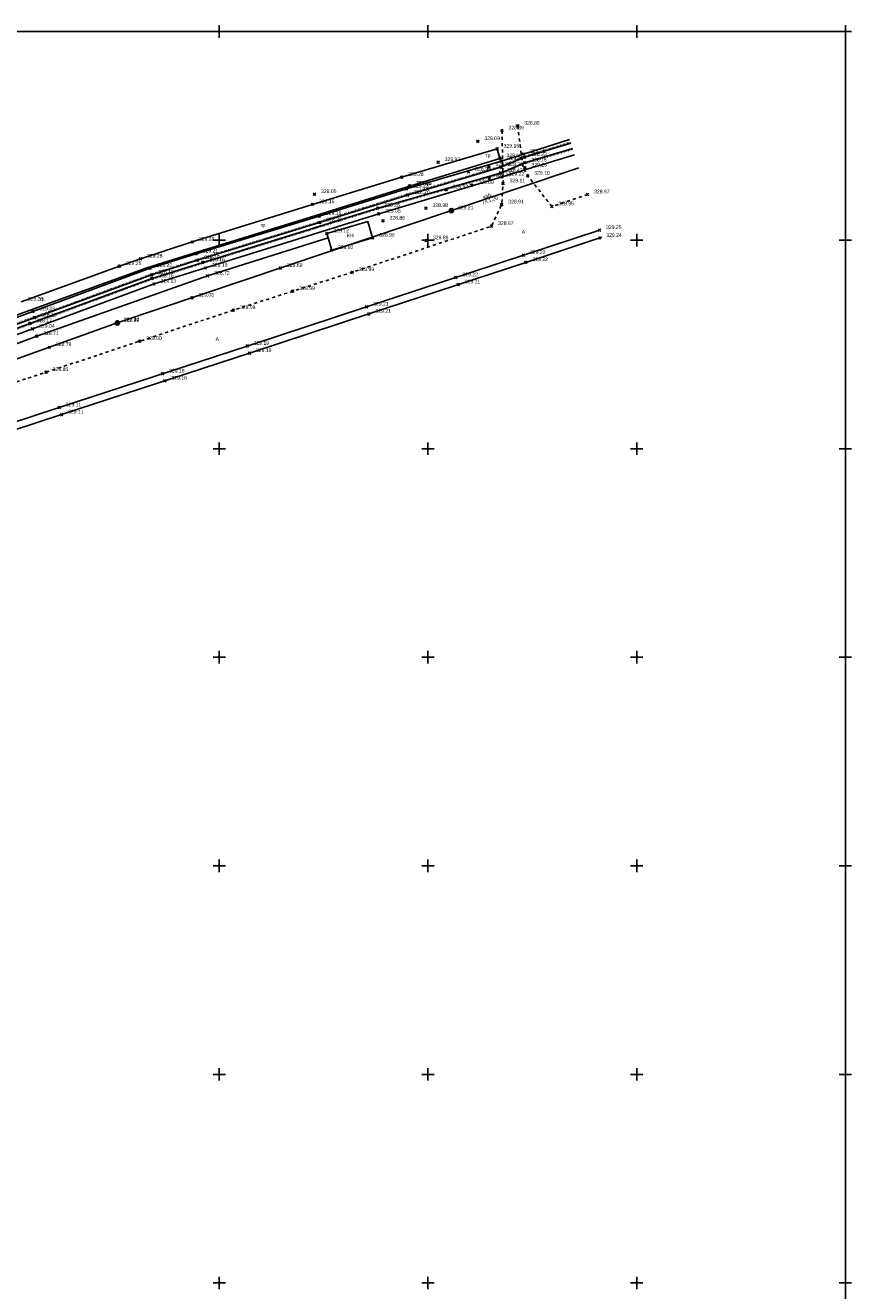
# Model space of a CAD drawing. Header units: metres. Extents: x 705573 to 711566, y 4301675 to 4311183.
# Tile 256 of 256: x 708732 to 708930, y 4310880 to 4311183. Entities that reach past the tile are written whole.
import ezdxf

# ---------------------------------------------------------------- set-up
doc = ezdxf.new("R2010")
doc.units = ezdxf.units.M
doc.header["$LTSCALE"] = 0.5
doc.header["$PDMODE"] = 35
doc.header["$PDSIZE"] = 0.3
for name, pattern in [('Д_ТРОТ_ТРУБА', [3, 1.5, -1.5]), ('ДОРОГИ_СТРОЯЩ', [9, 8, -1]), ('Контура низ откосов  Штриховая 0.1-0.5 - - - - - - -', [0.6, 0.1, -0.5])]:
    doc.linetypes.add(name, pattern=pattern)
for name, color, linetype in [('(001) Сетка', 92, 'Continuous'), ('(002) Рамка', 7, 'Continuous'), ('(004) Точки рельефа', 7, 'Continuous'), ('(007) Здания', 7, 'Continuous'), ('(011) Колодцы', 7, 'Continuous'), ('(019) Связь', 3, 'ИК_КАБ_СВЯЗИ'), ('(025) Дорога', 7, 'Continuous'), ('(027) Гидрография', 7, 'Continuous'), ('(035) Откосы', 7, 'Continuous'), ('(037) Контуры', 7, 'Continuous')]:
    doc.layers.add(name, color=color, linetype=linetype)
doc.styles.add('BM-431', font='txt')
doc.styles.add('D-431', font='txt')
doc.styles.add('P-131', font='txt')
doc.styles.get("Standard").update_dxf_attribs({"font": 'times.ttf'})
doc.linetypes.add('ИК_КАБ_СВЯЗИ', pattern='A,4,["o",Standard,S=0.5,R=0,X=0,Y=-0.125],4,-2', length=10)
doc.linetypes.add('ОТКОСЫ_УКРЕП', pattern='A,0.5,["|",Standard,S=1.2,R=0,X=0,Y=-1.2],0.8,[".",Standard,S=1,R=0.1,X=0.1,Y=-1.2],0.1,["|",Standard,S=0.5,R=0,X=0,Y=-0.5],0', length=1.4)
doc.linetypes.add('ОТКОСЫ_УКРЕП1', pattern='A,0.5,["|",Standard,S=-1.2,R=0,X=0,Y=1.2],0.9,[".",Standard,S=-1,R=0.1,X=0.1,Y=1.2],0.1,["|",Standard,S=-0.5,R=0,X=0,Y=0.5],0', length=1.5)

# ---------------------------------------------------------------- blocks, each defined once
blk = doc.blocks.new('Setka')
at = {"layer": '(001) Сетка'}
for p, q in [((-1.5, 0), (1.5, 0)), ((0, 1.5), (0, -1.5))]:
    blk.add_line(p, q, dxfattribs=at)

msp = doc.modelspace()

# ---------------------------------------------------------------- linework, layer by layer
at = {"layer": '(002) Рамка', "color": 0}
msp.add_lwpolyline([(707528.46, 4311181.4), (708928.46, 4311181.4), (708928.46, 4308281.4), (707528.46, 4308281.4)], close=True, dxfattribs=at)
at = {"layer": '(007) Здания', "elevation": 328.96}
msp.add_lwpolyline([(708815.2, 4311131.92), (708805.42, 4311128.99), (708804.23, 4311132.97), (708814.01, 4311135.9)], close=True, dxfattribs=at)
at = {"layer": '(011) Колодцы'}
for points, elevation in [([(708834.06, 4311138.47), (708834.06, 4311138.97)], 329.07), ([(708834.06, 4311138.47), (708833.63, 4311138.22)], 329.07), ([(708834.06, 4311138.47), (708834.5, 4311138.22)], 329.07), ([(708754.03, 4311111.55), (708753.59, 4311111.3)], 328.89), ([(708754.03, 4311111.55), (708754.03, 4311112.05)], 328.89), ([(708754.03, 4311111.55), (708754.46, 4311111.3)], 328.89)]:
    msp.add_lwpolyline(points, dxfattribs=dict(at, elevation=elevation))
for centre in [(708834.06, 4311138.47, 329.07), (708754.03, 4311111.55, 328.89)]:
    msp.add_circle(centre, 0.5, dxfattribs=at)
at = {"layer": '(019) Связь', "elevation": 329.07, "flags": 128}
msp.add_lwpolyline([(708540.48, 4311035.37), (708646.1, 4311072.81), (708754.03, 4311111.55), (708834.06, 4311138.47), (708834.06, 4311138.47), (708864.63, 4311148.7)], dxfattribs=at)
at = {"layer": '(025) Дорога', "linetype": 'Д_ТРОТ_ТРУБА', "flags": 128}
for points, elevation in [([(708846.18, 4311157.65), (708846.45, 4311144.96), (708846.11, 4311139.92), (708843.67, 4311134.74), (708810.28, 4311123.68), (708781.84, 4311114.61), (708736.96, 4311099.73), (708700.83, 4311087.93), (708661.75, 4311075.12), (708630.44, 4311064.77), (708602.06, 4311055.43), (708540.51, 4311035.25)], 328.86), ([(708866.72, 4311142.35), (708858.13, 4311139.46), (708852.34, 4311146.83), (708851.24, 4311148.64), (708849.95, 4311158.79)], 328.97)]:
    msp.add_lwpolyline(points, dxfattribs=dict(at, elevation=elevation))
at = {"layer": '(025) Дорога', "flags": 128}
for points, elevation in [([(708731.03, 4311116.61), (708754.53, 4311125.16), (708759.58, 4311126.92), (708771.99, 4311130.95), (708800.76, 4311139.97), (708822.14, 4311146.51), (708845.02, 4311153.3), (708845.68, 4311151), (708822.51, 4311143.85), (708801.63, 4311137.3), (708772.36, 4311128.31), (708761.09, 4311124.76), (708732.27, 4311114.26), (708704.53, 4311104.07)], 328.85), ([(708543.04, 4311026.55), (708606.71, 4311047.59), (708633.31, 4311056.2), (708664.44, 4311066.41), (708703.85, 4311079.38), (708740.09, 4311091.27), (708785.12, 4311106.01), (708813.74, 4311115.41), (708851.35, 4311127.78), (708869.55, 4311133.78)], 329.02), ([(708543.55, 4311024.82), (708607.27, 4311045.88), (708633.87, 4311054.49), (708665, 4311064.7), (708704.41, 4311077.67), (708740.65, 4311089.56), (708785.68, 4311104.3), (708814.3, 4311113.7), (708851.91, 4311126.07), (708870.11, 4311132.07)], 329.02), ([(708804.52, 4311131.97), (708775.65, 4311122.84), (708734.72, 4311108.36), (708695.58, 4311093.76), (708660.99, 4311081.15), (708633.85, 4311071.27), (708599.38, 4311058.6), (708598.69, 4311060.46)], 328.94)]:
    msp.add_lwpolyline(points, dxfattribs=dict(at, elevation=elevation))
at = {"layer": '(027) Гидрография', "color": 4, "flags": 128}
for points, elevation in [([(708862.66, 4311154.68), (708851.63, 4311151.27), (708845.94, 4311148.88), (708823.56, 4311142.21), (708802.5, 4311135.62), (708773.28, 4311126.56), (708762.28, 4311123.06), (708734.2, 4311112.79), (708707.73, 4311103.14), (708672.2, 4311090), (708620.45, 4311071.07), (708595.64, 4311061.93), (708565.37, 4311050.67), (708538.88, 4311040.89)], 328.2), ([(708539.07, 4311040.2), (708572.06, 4311052.33), (708598.22, 4311061.92), (708632.06, 4311074.5), (708659.68, 4311084.6), (708694.06, 4311097.12), (708733.08, 4311111.44), (708762.27, 4311122.21), (708774.5, 4311126.06), (708816.42, 4311139.09), (708845.85, 4311147.47), (708851.61, 4311149.96), (708863.09, 4311153.38)], 327.94)]:
    msp.add_lwpolyline(points, dxfattribs=dict(at, elevation=elevation))
at = {"layer": '(035) Откосы', "linetype": 'ОТКОСЫ_УКРЕП1', "elevation": 329.15, "flags": 128}
msp.add_lwpolyline([(708862.38, 4311155.54), (708851.31, 4311152.03), (708845.99, 4311150.35), (708823.33, 4311143.71), (708802.41, 4311137.13), (708772.92, 4311128.14), (708761.87, 4311124.64), (708733.79, 4311114.29), (708707.09, 4311104.46), (708671.38, 4311091.32), (708619.84, 4311072.33), (708594.9, 4311063.05), (708564.81, 4311052.01), (708538.4, 4311042.51)], dxfattribs=at)
at = {"layer": '(035) Откосы', "linetype": 'Контура низ откосов  Штриховая 0.1-0.5 - - - - - - -'}
for points, elevation in [([(708862.6, 4311154.87), (708851.56, 4311151.46), (708845.87, 4311149.07), (708823.5, 4311142.4), (708802.44, 4311135.81), (708773.22, 4311126.75), (708762.22, 4311123.25), (708734.13, 4311112.97), (708707.67, 4311103.33), (708672.13, 4311090.19), (708620.38, 4311071.25), (708595.57, 4311062.12), (708565.3, 4311050.85), (708538.82, 4311041.08)], 328.2), ([(708539.13, 4311040.01), (708572.13, 4311052.14), (708598.29, 4311061.73), (708632.13, 4311074.31), (708659.75, 4311084.41), (708694.13, 4311096.93), (708733.15, 4311111.25), (708762.33, 4311122.02), (708774.56, 4311125.87), (708816.47, 4311138.9), (708845.91, 4311147.28), (708851.68, 4311149.78), (708863.15, 4311153.19)], 327.94)]:
    msp.add_lwpolyline(points, dxfattribs=dict(at, elevation=elevation))
at = {"layer": '(035) Откосы', "linetype": 'ОТКОСЫ_УКРЕП', "elevation": 329.22, "flags": 128}
msp.add_lwpolyline([(708863.59, 4311151.87), (708851.65, 4311148.21), (708846.21, 4311146.54), (708816.65, 4311137.71), (708775.13, 4311124.72), (708762.83, 4311120.89), (708733.71, 4311110.12), (708694.52, 4311095.63), (708660.33, 4311083.09), (708632.61, 4311073), (708598.81, 4311060.51), (708572.77, 4311050.92), (708539.5, 4311038.75)], dxfattribs=at)
at = {"color": 0, "linetype": 'ByBlock', "lineweight": -2, "transparency": 16777216}
for p in [(708846.18, 4311157.65, 328.86), (708849.95, 4311158.79, 328.86), (708840.39, 4311155.08, 328.09), (708845.02, 4311153.3, 329.16), (708845.68, 4311151, 329.15), (708851.31, 4311152.03, 329.16), (708851.63, 4311151.27, 328.23), (708830.88, 4311150.07, 328.93), (708838.17, 4311147.76, 328.99), (708843.02, 4311148.93, 328.73), (708845.94, 4311148.88, 328.2), (708845.99, 4311150.35, 329.15), (708851.61, 4311149.96, 328.16), (708851.68, 4311148.75, 329.25), (708822.14, 4311146.51, 329.28), (708838.94, 4311144.58, 329), (708843.17, 4311146.24, 328.77), (708845.85, 4311147.47, 328.42), (708846.21, 4311146.54, 329.22), (708846.45, 4311144.96, 329.11), (708852.34, 4311146.83, 329.1), (708801.27, 4311142.4, 328.05), (708823.33, 4311143.71, 329.23), (708823.56, 4311142.21, 328.2), (708824.05, 4311144.32, 329.28), (708824.06, 4311144.43, 329.56), (708832.82, 4311143.51, 328.53), (708866.67, 4311142.33, 328.97), (708800.76, 4311139.97, 329.15), (708816.42, 4311139.09, 328.26), (708827.96, 4311139.05, 328.98), (708834.06, 4311138.47, 329.21), (708846.11, 4311139.92, 328.91), (708858.13, 4311139.46, 328.95), (708802.41, 4311137.13, 329.15), (708802.5, 4311135.62, 328.22), (708816.65, 4311137.71, 329.06), (708817.67, 4311136.03, 328.86), (708804.23, 4311132.97, 329.12), (708843.67, 4311134.74, 328.97), (708869.55, 4311133.78, 329.25), (708771.99, 4311130.95, 329.28), (708815.2, 4311131.92, 328.96), (708828.08, 4311131.31, 328.89), (708869.59, 4311131.9, 329.24), (708759.58, 4311126.92, 329.28), (708772.92, 4311128.14, 329.21), (708773.28, 4311126.56, 328.15), (708805.31, 4311128.96, 328.92), (708851.35, 4311127.78, 329.22), (708754.53, 4311125.16, 329.26), (708761.87, 4311124.64, 329.21), (708774.5, 4311126.06, 328.16), (708775.13, 4311124.72, 329.1), (708793.11, 4311124.7, 328.69), (708810.28, 4311123.68, 328.99), (708851.91, 4311126.07, 329.22), (708762.27, 4311122.21, 328.15), (708762.28, 4311123.06, 328.13), (708762.83, 4311120.89, 329.13), (708775.65, 4311122.84, 328.72), (708835.13, 4311122.45, 329.22), (708835.69, 4311120.74, 329.21), (708771.92, 4311117.57, 329.06), (708796.06, 4311119.15, 328.99), (708733.79, 4311114.29, 329.23), (708781.84, 4311114.61, 328.99), (708813.74, 4311115.41, 329.21), (708733.08, 4311111.44, 328.17), (708734.2, 4311112.79, 328.15), (708754.02, 4311111.65, 327.39), (708754.03, 4311111.55, 328.89), (708814.3, 4311113.7, 329.21), (708733.71, 4311110.12, 329.04), (708734.72, 4311108.36, 328.71), (708737.74, 4311105.7, 328.79), (708759.4, 4311107.17, 329), (708785.12, 4311106.01, 329.19), (708785.68, 4311104.3, 329.19), (708736.96, 4311099.73, 328.86), (708764.86, 4311099.38, 329.16), (708765.42, 4311097.67, 329.16), (708740.09, 4311091.27, 329.11), (708740.65, 4311089.56, 329.11)]:
    msp.add_point(p, dxfattribs=at)

# ---------------------------------------------------------------- block references
at = {"layer": '(001) Сетка'}
for p in [(708778.46, 4311181.4), (708828.46, 4311181.4), (708878.46, 4311181.4), (708928.46, 4311181.4), (708778.46, 4311131.4), (708828.46, 4311131.4), (708878.46, 4311131.4), (708928.46, 4311131.4), (708778.46, 4311081.4), (708828.46, 4311081.4), (708878.46, 4311081.4), (708928.46, 4311081.4), (708778.46, 4311031.4), (708828.46, 4311031.4), (708878.46, 4311031.4), (708928.46, 4311031.4), (708778.46, 4310981.4), (708778.46, 4310981.4), (708828.46, 4310981.4), (708828.46, 4310981.4), (708878.46, 4310981.4), (708878.46, 4310981.4), (708928.46, 4310981.4), (708928.46, 4310981.4), (708778.46, 4310931.4), (708828.46, 4310931.4), (708878.46, 4310931.4), (708928.46, 4310931.4), (708778.46, 4310881.4), (708828.46, 4310881.4), (708878.46, 4310881.4), (708928.46, 4310881.4)]:
    msp.add_blockref('Setka', p, dxfattribs=at)

# ---------------------------------------------------------------- texts
at = {"layer": '(004) Точки рельефа', "style": 'D-431'}
for s, p in [('328.86', (708851.53, 4311159.07, 328.86)), ('328.86', (708847.77, 4311157.94, 328.86)), ('328.09', (708841.97, 4311155.37, 328.09)), ('329.16', (708846.6, 4311153.59, 329.16)), ('328.92', (708832.47, 4311150.35, 328.93)), ('329.15', (708847.27, 4311151.28, 329.15)), ('329.16', (708847.58, 4311150.63, 329.15)), ('329.16', (708852.89, 4311152.32, 329.16)), ('328.16', (708853.2, 4311150.25, 328.16)), ('328.23', (708853.21, 4311151.55, 328.23)), ('328.99', (708839.76, 4311148.04, 328.99)), ('328.73', (708844.61, 4311149.21, 328.73)), ('328.42', (708847.43, 4311147.76, 328.42)), ('328.20', (708847.52, 4311149.16, 328.2)), ('329.25', (708853.26, 4311149.04, 329.25)), ('329.10', (708853.93, 4311147.11, 329.1)), ('329.28', (708823.73, 4311146.79, 329.28)), ('329.23', (708824.92, 4311144, 329.23)), ('329.28', (708825.64, 4311144.6, 329.28)), ('329.56', (708825.65, 4311144.71, 329.56)), ('329.00', (708840.52, 4311144.86, 329)), ('328.77', (708844.75, 4311146.52, 328.77)), ('329.22', (708847.8, 4311146.82, 329.22)), ('329.11', (708848.04, 4311145.25, 329.11)), ('328.05', (708802.85, 4311142.69, 328.05)), ('328.20', (708825.15, 4311142.49, 328.2)), ('328.53', (708834.4, 4311143.79, 328.53)), ('328.97', (708868.26, 4311142.62, 328.97)), ('329.15', (708802.35, 4311140.25, 329.15)), ('328.26', (708818, 4311139.38, 328.26)), ('329.06', (708818.24, 4311137.99, 329.06)), ('328.98', (708829.54, 4311139.34, 328.98)), ('329.21', (708835.65, 4311138.76, 329.21)), ('328.91', (708847.69, 4311140.2, 328.91)), ('328.95', (708859.72, 4311139.75, 328.95)), ('329.15', (708804, 4311137.41, 329.15)), ('328.22', (708804.08, 4311135.9, 328.22)), ('328.86', (708819.26, 4311136.31, 328.86)), ('328.97', (708845.26, 4311135.03, 328.97)), ('329.12', (708805.81, 4311133.25, 329.12)), ('328.96', (708816.79, 4311132.21, 328.96)), ('329.25', (708871.13, 4311134.06, 329.25)), ('329.24', (708871.18, 4311132.18, 329.24)), ('329.28', (708773.58, 4311131.24, 329.28)), ('328.92', (708806.9, 4311129.24, 328.92)), ('328.89', (708829.66, 4311131.6, 328.89)), ('329.28', (708761.16, 4311127.21, 329.28)), ('329.21', (708774.51, 4311128.42, 329.21)), ('328.15', (708774.87, 4311126.84, 328.15)), ('328.16', (708776.09, 4311126.35, 328.16)), ('329.22', (708852.93, 4311128.07, 329.22)), ('329.22', (708853.5, 4311126.36, 329.22)), ('329.26', (708756.11, 4311125.45, 329.26)), ('329.22', (708763.45, 4311124.92, 329.21)), ('328.13', (708763.87, 4311123.35, 328.13)), ('329.10', (708776.72, 4311125, 329.1)), ('328.72', (708777.23, 4311123.13, 328.72)), ('328.69', (708794.69, 4311124.98, 328.69)), ('328.99', (708811.86, 4311123.97, 328.99)), ('329.22', (708836.72, 4311122.73, 329.22)), ('328.16', (708763.85, 4311122.49, 328.15)), ('329.13', (708764.41, 4311121.17, 329.13)), ('329.21', (708837.28, 4311121.02, 329.21)), ('329.29', (708732.62, 4311116.89, 329.29)), ('329.06', (708773.51, 4311117.85, 329.06)), ('328.99', (708797.65, 4311119.43, 328.99)), ('329.23', (708735.37, 4311114.58, 329.23)), ('328.99', (708783.43, 4311114.9, 328.99)), ('329.21', (708815.33, 4311115.69, 329.21)), ('329.21', (708815.89, 4311113.98, 329.21)), ('328.17', (708734.66, 4311111.72, 328.17)), ('328.15', (708735.79, 4311113.07, 328.15)), ('327.40', (708755.61, 4311111.93, 327.39)), ('328.89', (708755.61, 4311111.83, 328.89)), ('329.04', (708735.3, 4311110.4, 329.04)), ('328.71', (708736.3, 4311108.64, 328.71)), ('328.79', (708739.32, 4311105.99, 328.79)), ('329.00', (708760.99, 4311107.45, 329)), ('329.19', (708786.7, 4311106.29, 329.19)), ('329.19', (708787.26, 4311104.58, 329.19)), ('328.86', (708738.55, 4311100.01, 328.86)), ('329.16', (708766.44, 4311099.66, 329.16)), ('329.16', (708767, 4311097.95, 329.16)), ('329.11', (708741.68, 4311091.55, 329.11)), ('329.11', (708742.24, 4311089.84, 329.11))]:
    msp.add_text(s, height=0.875, dxfattribs=at).set_placement(p)
at = {"layer": '(007) Здания', "style": 'P-131'}
msp.add_text('КН', height=0.88, dxfattribs=at).set_placement((708809.05, 4311132.05))
at = {"layer": '(019) Связь', "color": 0, "linetype": 'Continuous', "style": 'D-431'}
for s, p in [('гл.1.20', (708841.73, 4311139.98)), ('каб.', (708841.81, 4311141.29))]:
    msp.add_text(s, height=0.875, rotation=19.5195, dxfattribs=at).set_placement(p)
at = {"layer": '(025) Дорога', "linetype": 'ДОРОГИ_СТРОЯЩ', "style": 'BM-431'}
for p in [(708850.92, 4311132.95), (708777.57, 4311107.22)]:
    msp.add_text('A', height=0.875, dxfattribs=at).set_placement(p)
at = {"layer": '(037) Контуры', "color": 0, "linetype": 'ByBlock', "style": 'BM-431'}
for p in [(708842.2, 4311151.27), (708788.24, 4311134.61), (708735.32, 4311116.87)]:
    msp.add_text('тр.', height=0.875, dxfattribs=at).set_placement(p)

doc.saveas('drawing.dxf')
